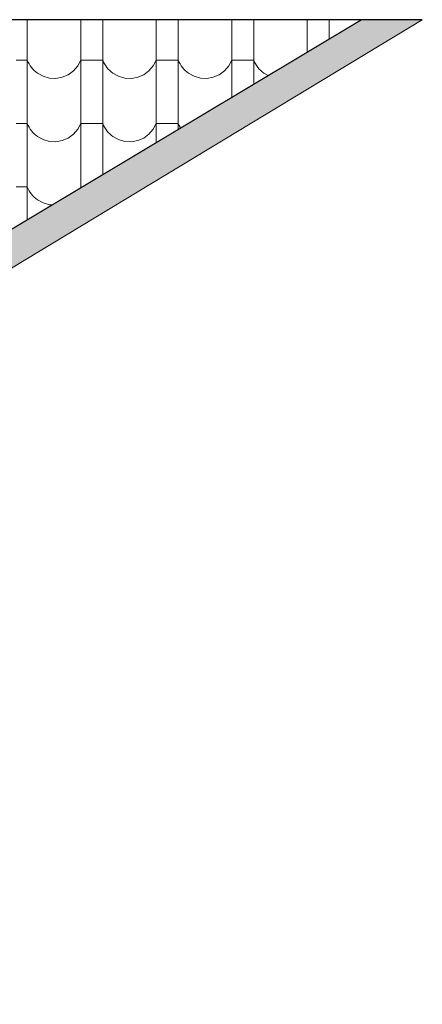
# Model space of a CAD drawing. Header units: millimetres. Extents: x -61343 to 9939, y -6894 to 7453.
# Tile 139 of 255: x -6196 to -6020, y -5498 to -5067. Entities that reach past the tile are written whole.
import ezdxf

# ---------------------------------------------------------------- set-up
doc = ezdxf.new("R2010")
doc.units = ezdxf.units.MM
doc.header["$MEASUREMENT"] = 0
doc.layers.add('810-G Ogólne', color=7, linetype='Continuous')
doc.layers.add('990-D Import IFC', color=7, linetype='Continuous')

# ---------------------------------------------------------------- blocks, each defined once
blk = doc.blocks.new('*X1830', base_point=(515069.4, 47309.9))
at = {"layer": '990-D Import IFC', "color": 251, "linetype": 'Continuous', "lineweight": 13, "true_color": 0x6a6a6a}
for p, q in [((538877.5, -38491), (538877.5, -38560.1)), ((539111.4, -38491), (539111.4, -38560.1)), ((539207.5, -38491), (539207.5, -38560.1)), ((539441.4, -38491), (539441.4, -38560.1)), ((539537.5, -38491), (539537.5, -38560.1)), ((539771.4, -38491), (539771.4, -38560.1)), ((539867.5, -38491), (539867.5, -38560.1)), ((540101.4, -38491), (540101.4, -38560.1)), ((540197.5, -38491), (540197.5, -38560.1)), ((538877.5, -38560.1), (538877.5, -38837.1)), ((539111.4, -38560.1), (539111.4, -38837.1)), ((539207.5, -38560.1), (539207.5, -38837.1)), ((539441.4, -38560.1), (539441.4, -38837.1)), ((539537.5, -38560.1), (539537.5, -38837.1)), ((539771.4, -38560.1), (539771.4, -38830.1)), ((539867.5, -38560.1), (539867.5, -38772.5)), ((540101.4, -38560.1), (540101.4, -38632.4)), ((540197.5, -38560.1), (540197.5, -38574.9)), ((538877.5, -38668.2), (538829.4, -38668.2)), ((538877.5, -38668.2), (538881.1, -38676.5)), ((538881.1, -38676.5), (538885.4, -38684.6)), ((538885.4, -38684.6), (538890.2, -38692.3)), ((538890.2, -38692.3), (538895.5, -38699.7)), ((538895.5, -38699.7), (538901.4, -38706.6)), ((539079.4, -38714.7), (539098.1, -38693.2)), ((539098.1, -38693.2), (539111.4, -38668.2)), ((539159.4, -38668.2), (539111.4, -38668.2)), ((539207.5, -38668.2), (539159.4, -38668.2)), ((539207.5, -38668.2), (539211.1, -38676.5)), ((539211.1, -38676.5), (539215.4, -38684.6)), ((539215.4, -38684.6), (539220.2, -38692.3)), ((539220.2, -38692.3), (539225.5, -38699.7)), ((539225.5, -38699.7), (539231.4, -38706.6)), ((539409.4, -38714.7), (539428.1, -38693.2)), ((539428.1, -38693.2), (539441.4, -38668.2)), ((539489.4, -38668.2), (539441.4, -38668.2)), ((539537.5, -38668.2), (539489.4, -38668.2)), ((539537.5, -38668.2), (539541.1, -38676.5)), ((539541.1, -38676.5), (539545.4, -38684.6)), ((539545.4, -38684.6), (539550.2, -38692.3)), ((539550.2, -38692.3), (539555.5, -38699.7)), ((539555.5, -38699.7), (539561.4, -38706.6)), ((539739.4, -38714.7), (539758.1, -38693.2)), ((539758.1, -38693.2), (539771.4, -38668.2)), ((539819.4, -38668.2), (539771.4, -38668.2)), ((539867.5, -38668.2), (539819.4, -38668.2)), ((539867.5, -38668.2), (539871.1, -38676.5)), ((539871.1, -38676.5), (539875.4, -38684.6)), ((539875.4, -38684.6), (539880.2, -38692.3)), ((539880.2, -38692.3), (539885.5, -38699.7)), ((539885.5, -38699.7), (539891.4, -38706.6)), ((538901.4, -38706.6), (538907.8, -38713.1)), ((538907.8, -38713.1), (538914.6, -38719.2)), ((538914.6, -38719.2), (538921.9, -38724.7)), ((538921.9, -38724.7), (538946.7, -38738.4)), ((538946.7, -38738.4), (538974.1, -38746.1)), ((538974.1, -38746.1), (539002.4, -38747.5)), ((539002.4, -38747.5), (539030.4, -38742.5)), ((539030.4, -38742.5), (539056.5, -38731.4)), ((539056.5, -38731.4), (539079.4, -38714.7)), ((539231.4, -38706.6), (539237.8, -38713.1)), ((539237.8, -38713.1), (539244.6, -38719.2)), ((539244.6, -38719.2), (539251.9, -38724.7)), ((539251.9, -38724.7), (539276.7, -38738.4)), ((539276.7, -38738.4), (539304.1, -38746.1)), ((539304.1, -38746.1), (539332.4, -38747.5)), ((539332.4, -38747.5), (539360.4, -38742.5)), ((539360.4, -38742.5), (539386.5, -38731.4)), ((539386.5, -38731.4), (539409.4, -38714.7)), ((539561.4, -38706.6), (539567.8, -38713.1)), ((539567.8, -38713.1), (539574.6, -38719.2)), ((539574.6, -38719.2), (539581.9, -38724.7)), ((539581.9, -38724.7), (539606.7, -38738.4)), ((539606.7, -38738.4), (539634.1, -38746.1)), ((539634.1, -38746.1), (539662.4, -38747.5)), ((539662.4, -38747.5), (539690.4, -38742.5)), ((539690.4, -38742.5), (539716.5, -38731.4)), ((539716.5, -38731.4), (539739.4, -38714.7)), ((539891.4, -38706.6), (539897.8, -38713.1)), ((539897.8, -38713.1), (539904.6, -38719.2)), ((539904.6, -38719.2), (539911.9, -38724.7)), ((539911.9, -38724.7), (539930.4, -38734.9)), ((538877.5, -38837.1), (538877.5, -39114.1)), ((539111.4, -38837.1), (539111.4, -39114.1)), ((539207.5, -38837.1), (539207.5, -39114.1)), ((539441.4, -38837.1), (539441.4, -39027.8)), ((539537.5, -38837.1), (539537.5, -38970.2)), ((538877.5, -38945.2), (538829.4, -38945.2)), ((538877.5, -38945.2), (538881.1, -38953.5)), ((538881.1, -38953.5), (538885.4, -38961.6)), ((538885.4, -38961.6), (538890.2, -38969.3)), ((539098.1, -38970.2), (539111.4, -38945.2)), ((539159.4, -38945.2), (539111.4, -38945.2)), ((539207.5, -38945.2), (539159.4, -38945.2)), ((539207.5, -38945.2), (539211.1, -38953.5)), ((539211.1, -38953.5), (539215.4, -38961.6)), ((539215.4, -38961.6), (539220.2, -38969.3)), ((539428.1, -38970.2), (539441.4, -38945.2)), ((539489.4, -38945.2), (539441.4, -38945.2)), ((539537.5, -38945.2), (539489.4, -38945.2)), ((539537.5, -38945.2), (539541.1, -38953.5)), ((539541.1, -38953.5), (539545.4, -38961.6)), ((539545.4, -38961.6), (539547.1, -38964.4)), ((538890.2, -38969.3), (538895.5, -38976.7)), ((538895.5, -38976.7), (538901.4, -38983.6)), ((538901.4, -38983.6), (538907.8, -38990.1)), ((538907.8, -38990.1), (538914.6, -38996.2)), ((538914.6, -38996.2), (538921.9, -39001.7)), ((538921.9, -39001.7), (538946.7, -39015.4)), ((539056.5, -39008.4), (539079.4, -38991.7)), ((539079.4, -38991.7), (539098.1, -38970.2)), ((539220.2, -38969.3), (539225.5, -38976.7)), ((539225.5, -38976.7), (539231.4, -38983.6)), ((539231.4, -38983.6), (539237.8, -38990.1)), ((539237.8, -38990.1), (539244.6, -38996.2)), ((539244.6, -38996.2), (539251.9, -39001.7)), ((539251.9, -39001.7), (539276.7, -39015.4)), ((539386.5, -39008.4), (539409.4, -38991.7)), ((539409.4, -38991.7), (539428.1, -38970.2)), ((538946.7, -39015.4), (538974.1, -39023.1)), ((538974.1, -39023.1), (539002.4, -39024.5)), ((539002.4, -39024.5), (539030.4, -39019.5)), ((539030.4, -39019.5), (539056.5, -39008.4)), ((539276.7, -39015.4), (539304.1, -39023.1)), ((539304.1, -39023.1), (539332.4, -39024.5)), ((539332.4, -39024.5), (539360.4, -39019.5)), ((539360.4, -39019.5), (539386.5, -39008.4)), ((538877.5, -39114.1), (538877.5, -39365.6)), ((539111.4, -39114.1), (539111.4, -39225.4)), ((539207.5, -39114.1), (539207.5, -39167.9)), ((538877.5, -39222.2), (538829.4, -39222.2)), ((538877.5, -39222.2), (538881.1, -39230.5)), ((538881.1, -39230.5), (538885.4, -39238.6)), ((538885.4, -39238.6), (538890.2, -39246.3)), ((538890.2, -39246.3), (538895.5, -39253.7)), ((538895.5, -39253.7), (538901.4, -39260.6)), ((538901.4, -39260.6), (538907.8, -39267.1)), ((539108.8, -39227), (539111.4, -39222.2)), ((539116.9, -39222.2), (539111.4, -39222.2)), ((538907.8, -39267.1), (538914.6, -39273.2)), ((538914.6, -39273.2), (538921.9, -39278.7)), ((538921.9, -39278.7), (538946.7, -39292.4)), ((538946.7, -39292.4), (538974.1, -39300.1)), ((538974.1, -39300.1), (538985.8, -39300.7))]:
    blk.add_line(p, q, dxfattribs=at)
blk = doc.blocks.new('Wypełnienie_15_3', base_point=(515069.4, 47309.9))
at = {"layer": '990-D Import IFC', "color": 251, "linetype": 'Continuous', "lineweight": 13, "true_color": 0x6a6a6a}
blk.add_blockref('*X1830', (515069.4, 47309.9), dxfattribs=at)

msp = doc.modelspace()

# ---------------------------------------------------------------- hatches: boundary and pattern name
at = {"layer": '810-G Ogólne', "linetype": 'Continuous', "lineweight": 13}
msp.add_hatch(color=7, dxfattribs=at).paths.add_polyline_path([(-6705.598, -5484.404), (-6695.598, -5484.404), (-6655.598, -5484.404), (-6655.598, -6353.481), (-6640.598, -6353.518), (-6640.598, -5484.404), (-6640.598, -5469.404), (-6684.181, -5469.404), (-6019.55, -5067.404), (-6046.137, -5067.404), (-6705.598, -5462.404)])

# ---------------------------------------------------------------- linework, layer by layer
at = {"layer": '810-G Ogólne', "color": 7, "linetype": 'Continuous', "lineweight": 25}
msp.add_line((-6019.55, -5067.404), (-7546.148, -5067.404), dxfattribs=at)
at = {"layer": '810-G Ogólne', "color": 7, "linetype": 'Continuous', "lineweight": 13}
msp.add_lwpolyline([(-6705.598, -5484.404), (-6705.598, -5462.404), (-6046.137, -5067.404), (-6019.55, -5067.404), (-6684.181, -5469.404), (-6640.598, -5469.404), (-6640.598, -5484.404), (-6640.598, -6353.518), (-6655.598, -6353.481), (-6655.598, -5484.404), (-6695.598, -5484.404)], close=True, dxfattribs=at)
at = {"layer": '990-D Import IFC', "color": 7, "linetype": 'Continuous', "lineweight": 13}
msp.add_lwpolyline([(-7546.148, -5067.404), (-6046.199, -5067.404), (-6660.525, -5435.404), (-7473.598, -5435.404), (-7473.598, -5462.404), (-8267.598, -5462.404)], close=True, dxfattribs=at)

# ---------------------------------------------------------------- block references
at = {"layer": '990-D Import IFC', "color": 251, "linetype": 'Continuous', "lineweight": 13, "true_color": 0x6a6a6a, "xscale": 0.1, "yscale": 0.1, "zscale": 0.1}
msp.add_blockref('Wypełnienie_15_3', (-8573.008, 3512.683), dxfattribs=at)

doc.saveas('drawing.dxf')
